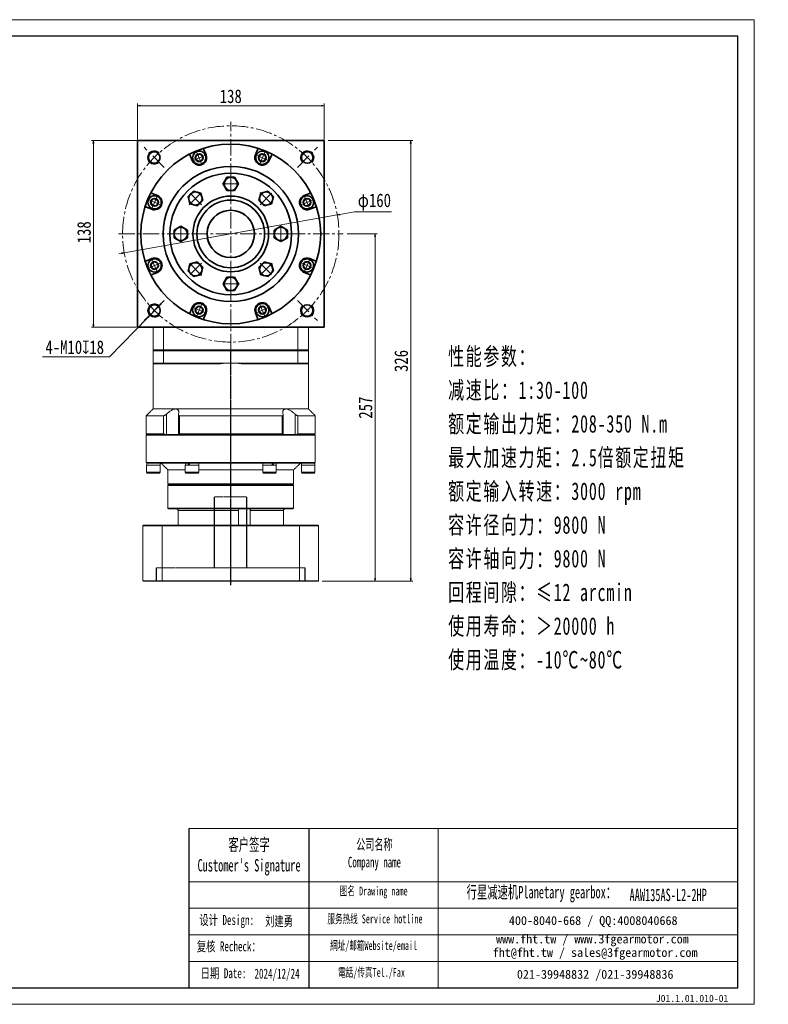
# Model space of a CAD drawing. Header units: millimetres. Extents: x -31 to 1014, y -27 to 702.
# Tile 5 of 5: x 461 to 1014, y -27 to 702. Entities that reach past the tile are written whole.
import ezdxf

# ---------------------------------------------------------------- set-up
doc = ezdxf.new("R2010")
doc.units = ezdxf.units.MM
doc.set_wipeout_variables(frame=1)
doc.linetypes.add('DASHED', pattern=[0.75, 0.5, -0.25])
doc.linetypes.add('点画线', pattern=[18, 12, -2, 2, -2])
doc.layers.add('6文字层', color=3, linetype='Continuous')
doc.layers.add('7标注层', color=4, linetype='Continuous')
for name, color, linetype, lineweight in [('SLD-0', 7, 'Continuous', 18), ('中心线层', 1, '点画线', 18), ('图框_外框线', 7, 'Continuous', 18), ('尺寸线层', 3, 'Continuous', 18), ('粗实线层', 7, 'Continuous', 35)]:
    doc.layers.add(name, color=color, linetype=linetype, lineweight=lineweight)
doc.styles.add('SLDTEXTSTYLE4', font='SimSun.ttf', dxfattribs={"width": 0.611111})
doc.styles.get("Standard").update_dxf_attribs({"font": 'SimSun.ttf'})
doc.styles.add('宋体', font='SimSun.ttf', dxfattribs={"width": 0.8})
doc.styles.add('标准', font='txt', dxfattribs={"width": 0.667})
doc.styles.add('样式 1', font='SimSun.ttf')
doc.dimstyles.new('A水平标注$0', dxfattribs={"dimtxt": 3.5, "dimasz": 2, "dimexe": 1.5, "dimexo": 3, "dimgap": 1.1, "dimtad": 1, "dimtoh": 1, "dimdec": 4, "dimdsep": 46, "dimtxsty": '宋体', "dimblk": 'OPEN', "dimcen": 3, "dimclrd": 3, "dimclre": 3, "dimclrt": 6, "dimadec": 0, "dimazin": 0, "dimtm": 1e-09, "dimtfac": 1, "dimtdec": 4, "dimtix": 1, "dimtmove": 0, "dimatfit": 3, "dimldrblk": 'OPEN', "dimfxl": 0, "dimlwd": 13, "dimlwe": 13, "dimarcsym": 0})
doc.dimstyles.new('D直径标注φ25', dxfattribs={"dimtxt": 3.5, "dimasz": 2, "dimexe": 1, "dimexo": 3, "dimtad": 1, "dimtoh": 1, "dimdec": 1, "dimdsep": 46, "dimtxsty": '宋体', "dimblk": 'OPEN', "dimcen": 3, "dimclrd": 3, "dimclre": 3, "dimclrt": 130, "dimadec": 0, "dimazin": 0, "dimtm": 1e-09, "dimtfac": 1, "dimtdec": 1, "dimtmove": 0, "dimatfit": 0, "dimldrblk": 'OPEN', "dimfxl": 0, "dimlwd": 13, "dimlwe": 13, "dimarcsym": 0})
doc.dimstyles.new('螺孔(M8-7H)', dxfattribs={"dimtxt": 3.5, "dimasz": 2, "dimexe": 1.25, "dimexo": 3, "dimtad": 1, "dimtoh": 1, "dimdec": 4, "dimdsep": 46, "dimtxsty": '宋体', "dimblk": 'OPEN', "dimcen": 3, "dimclrd": 3, "dimclre": 3, "dimclrt": 2, "dimadec": 0, "dimazin": 0, "dimtm": 1e-09, "dimtfac": 1, "dimtdec": 4, "dimtmove": 0, "dimatfit": 3, "dimldrblk": 'OPEN', "dimfxl": 0, "dimlwd": 9, "dimlwe": 9, "dimarcsym": 0})

# ---------------------------------------------------------------- blocks, each defined once
blk = doc.blocks.new('_Open')
at = {"color": 0, "linetype": 'ByBlock', "lineweight": -2}
for p, q in [((-1, 0.17), (0, 0)), ((-1, -0.17), (0, 0)), ((0, 0), (-1, 0))]:
    blk.add_line(p, q, dxfattribs=at)
blk = doc.blocks.new('*D11')
at = {"layer": 'Defpoints', "color": 0, "transparency": 16777216}
for p in [(550.14, 612.27), (515.29, 474.27), (550.14, 474.27)]:
    blk.add_point(p, dxfattribs=at)
at = {"layer": '尺寸线层', "color": 3, "lineweight": 13, "transparency": 16777216}
for p, q in [((547.14, 612.27), (513.79, 612.27)), ((515.29, 610.27), (515.29, 476.27)), ((547.14, 474.27), (513.79, 474.27))]:
    blk.add_line(p, q, dxfattribs=at)
at = {"layer": '尺寸线层', "color": 3, "lineweight": 13, "transparency": 16777216, "xscale": 2, "yscale": 2, "zscale": 2}
for p, rotation in [((515.29, 612.27), 90), ((515.29, 474.27), 270)]:
    blk.add_blockref('_Open', p, dxfattribs=dict(at, rotation=rotation))
at = {"layer": '尺寸线层', "color": 6, "transparency": 16777216, "insert": (508.4, 544.47), "char_height": 10, "attachment_point": 5, "rotation": 90, "style": '宋体', "bg_fill": 3, "box_fill_scale": 1.1, "bg_fill_color": 257, "bg_fill_transparency": 0}
blk.add_mtext('138', dxfattribs=at)
blk = doc.blocks.new('*D12')
at = {"layer": 'Defpoints', "color": 0, "transparency": 16777216}
for p in [(685.89, 638.15), (547.89, 610.01), (685.89, 610.01)]:
    blk.add_point(p, dxfattribs=at)
at = {"layer": '尺寸线层', "color": 3, "lineweight": 13, "transparency": 16777216}
for p, q in [((547.89, 613.01), (547.89, 639.65)), ((549.89, 638.15), (683.89, 638.15)), ((685.89, 613.01), (685.89, 639.65))]:
    blk.add_line(p, q, dxfattribs=at)
at = {"layer": '尺寸线层', "color": 3, "lineweight": 13, "transparency": 16777216, "xscale": 2, "yscale": 2, "zscale": 2, "rotation": 180}
blk.add_blockref('_Open', (547.89, 638.15), dxfattribs=at)
at = {"layer": '尺寸线层', "color": 3, "lineweight": 13, "transparency": 16777216, "xscale": 2, "yscale": 2, "zscale": 2}
blk.add_blockref('_Open', (685.89, 638.15), dxfattribs=at)
at = {"layer": '尺寸线层', "color": 6, "transparency": 16777216, "insert": (616.89, 645.04), "char_height": 10, "attachment_point": 5, "style": '宋体', "bg_fill": 3, "box_fill_scale": 1.1, "bg_fill_color": 257, "bg_fill_transparency": 0}
blk.add_mtext('138', dxfattribs=at)
blk = doc.blocks.new('*D20')
at = {"layer": 'Defpoints', "color": 0, "transparency": 16777216}
for p in [(695.65, 557.28), (538.12, 529.26)]:
    blk.add_point(p, dxfattribs=at)
at = {"layer": '尺寸线层', "color": 3, "lineweight": 13, "transparency": 16777216}
for p, q in [((538.12, 529.26), (695.65, 557.28)), ((708.46, 559.56), (697.62, 557.63)), ((735.71, 559.56), (708.46, 559.56)), ((536.16, 528.91), (534.19, 528.56))]:
    blk.add_line(p, q, dxfattribs=at)
at = {"layer": '尺寸线层', "color": 3, "lineweight": 13, "transparency": 16777216, "xscale": 2, "yscale": 2, "zscale": 2}
for p, rotation in [((695.65, 557.28), 190.0864135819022), ((538.12, 529.26), 10.08641358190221)]:
    blk.add_blockref('_Open', p, dxfattribs=dict(at, rotation=rotation))
at = {"layer": '尺寸线层', "color": 130, "transparency": 16777216, "insert": (723.09, 566.78), "char_height": 10, "attachment_point": 5, "style": '宋体', "bg_fill": 3, "box_fill_scale": 1.1, "bg_fill_color": 257, "bg_fill_transparency": 0}
blk.add_mtext('φ160', dxfattribs=at)
blk = doc.blocks.new('*X6')
at = {"layer": '中心线层', "linetype": '点画线', "lineweight": 18}
for p, q in [((-5.64, 0), (5.64, 0)), ((0, -5.64), (0, 5.64))]:
    blk.add_line(p, q, dxfattribs=at)
at = {"layer": '粗实线层'}
for p, q in [((-2.89, 0), (-1.44, 2.5)), ((-2.89, 0), (-1.44, -2.5)), ((-1.44, 2.5), (1.44, 2.5)), ((2.89, 0), (1.44, 2.5)), ((2.89, 0), (1.44, 2.5)), ((2.89, 0), (1.44, -2.5)), ((-1.44, -2.5), (1.44, -2.5))]:
    blk.add_line(p, q, dxfattribs=at)
blk.add_circle((0, 0), 2.89, dxfattribs=at)
for start, end in [(0, 180), (180, 360)]:
    blk.add_arc((0, 0), 4.89, start, end, dxfattribs=at)
blk = doc.blocks.new('*X8')
at = {"layer": '中心线层', "linetype": '点画线', "lineweight": 18}
for p, q in [((6.4, 0), (-6.4, 0)), ((0, -6.4), (0, 6.4))]:
    blk.add_line(p, q, dxfattribs=at)
at = {"layer": '粗实线层'}
for p, q in [((0, 5.65), (-4.89, 2.82)), ((-4.89, 2.82), (-4.89, -2.82)), ((4.89, 2.82), (0, 5.65)), ((4.89, 2.82), (4.89, -2.82)), ((-4.89, -2.82), (0, -5.65)), ((0, -5.65), (4.89, -2.82))]:
    blk.add_line(p, q, dxfattribs=at)
blk.add_circle((0, 0), 4.89, dxfattribs=at)
blk = doc.blocks.new('435GGHH_1')
at = {"layer": '粗实线层'}
for radius in [28, 25]:
    blk.add_circle((0, 0), radius, dxfattribs=at)
blk.add_wipeout([(-32.11, 0), (-32.11, 0.9), (-32.11, 2.82), (-34.56, 4.23), (-37, 5.65), (-39.45, 4.23), (-41.89, 2.82), (-41.89, 0.9), (-41.89, 0), (-41.89, -2.82), (-39.45, -4.23), (-37, -5.65), (-34.56, -4.23), (-32.11, -2.82)]).dxf.layer = '粗实线层'
blk.add_circle((0, 0), 45, dxfattribs=at)
blk.add_blockref('*X8', (-37, 0), dxfattribs=at)
for points in [[(0, 32.11), (0.9, 32.11), (2.82, 32.11), (4.23, 34.55), (5.65, 37), (4.23, 39.44), (2.82, 41.89), (0.9, 41.89), (0, 41.89), (-2.82, 41.89), (-4.23, 39.44), (-5.65, 37), (-4.23, 34.55), (-2.82, 32.11)], [(-22.71, 22.71), (-22.07, 23.34), (-20.71, 24.7), (-21.44, 27.43), (-22.17, 30.16), (-24.9, 30.89), (-27.62, 31.62), (-28.98, 30.26), (-29.62, 29.62), (-31.62, 27.62), (-30.89, 24.9), (-30.16, 22.17), (-27.43, 21.44), (-24.7, 20.71)], [(22.71, 22.71), (23.34, 22.07), (24.7, 20.71), (27.43, 21.44), (30.16, 22.17), (30.89, 24.9), (31.62, 27.62), (30.26, 28.98), (29.62, 29.62), (27.62, 31.62), (24.9, 30.89), (22.17, 30.16), (21.44, 27.43), (20.71, 24.7)], [(32.11, 0), (32.11, -0.9), (32.11, -2.82), (34.55, -4.23), (37, -5.65), (39.44, -4.23), (41.89, -2.82), (41.89, -0.9), (41.89, 0), (41.89, 2.82), (39.44, 4.23), (37, 5.65), (34.55, 4.23), (32.11, 2.82)], [(-22.71, -22.71), (-23.34, -22.07), (-24.7, -20.71), (-27.43, -21.44), (-30.16, -22.17), (-30.89, -24.9), (-31.62, -27.62), (-30.26, -28.98), (-29.62, -29.62), (-27.62, -31.62), (-24.9, -30.89), (-22.17, -30.16), (-21.44, -27.43), (-20.71, -24.7)], [(22.71, -22.71), (22.07, -23.34), (20.71, -24.7), (21.44, -27.43), (22.17, -30.16), (24.9, -30.89), (27.62, -31.62), (28.98, -30.26), (29.62, -29.62), (31.62, -27.62), (30.89, -24.9), (30.16, -22.17), (27.43, -21.44), (24.7, -20.71)], [(0, -32.11), (-0.9, -32.11), (-2.82, -32.11), (-4.23, -34.56), (-5.65, -37), (-4.23, -39.45), (-2.82, -41.89), (-0.9, -41.89), (0, -41.89), (2.82, -41.89), (4.23, -39.45), (5.65, -37), (4.23, -34.56), (2.82, -32.11)]]:
    blk.add_wipeout(points).dxf.layer = '粗实线层'
for p, rotation in [((0, 37), 270), ((-26.16, 26.16), 315.0000000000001), ((26.16, 26.16), 225.0000000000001), ((37, 0), 180), ((-26.16, -26.16), 45.00000000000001), ((26.16, -26.16), 135.0000000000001), ((0, -37), 90)]:
    blk.add_blockref('*X8', p, dxfattribs=dict(at, rotation=rotation))
blk = doc.blocks.new('*D28')
at = {"layer": 'Defpoints', "color": 0, "transparency": 16777216}
for p in [(685.89, 612.27), (749.95, 612.27), (681.49, 286.27)]:
    blk.add_point(p, dxfattribs=at)
at = {"layer": '尺寸线层', "color": 3, "lineweight": 13, "transparency": 16777216}
for p, q in [((688.89, 612.27), (751.45, 612.27)), ((749.95, 288.27), (749.95, 610.27)), ((684.49, 286.27), (751.45, 286.27))]:
    blk.add_line(p, q, dxfattribs=at)
at = {"layer": '尺寸线层', "color": 3, "lineweight": 13, "transparency": 16777216, "xscale": 2, "yscale": 2, "zscale": 2}
for p, rotation in [((749.95, 612.27), 90), ((749.95, 286.27), 270)]:
    blk.add_blockref('_Open', p, dxfattribs=dict(at, rotation=rotation))
at = {"layer": '尺寸线层', "color": 6, "transparency": 16777216, "insert": (742.95, 449.27), "char_height": 10, "attachment_point": 5, "rotation": 90, "style": '宋体', "bg_fill": 3, "box_fill_scale": 1.1, "bg_fill_color": 257, "bg_fill_transparency": 0}
blk.add_mtext('326', dxfattribs=at)
blk = doc.blocks.new('*D29')
at = {"layer": 'Defpoints', "color": 0, "transparency": 16777216}
for p in [(699.89, 543.27), (681.49, 286.27), (723.55, 286.27)]:
    blk.add_point(p, dxfattribs=at)
at = {"layer": '尺寸线层', "color": 3, "lineweight": 13, "transparency": 16777216}
for p, q in [((702.89, 543.27), (725.05, 543.27)), ((723.55, 541.27), (723.55, 288.27)), ((684.49, 286.27), (725.05, 286.27))]:
    blk.add_line(p, q, dxfattribs=at)
at = {"layer": '尺寸线层', "color": 3, "lineweight": 13, "transparency": 16777216, "xscale": 2, "yscale": 2, "zscale": 2}
for p, rotation in [((723.55, 543.27), 90), ((723.55, 286.27), 270)]:
    blk.add_blockref('_Open', p, dxfattribs=dict(at, rotation=rotation))
at = {"layer": '尺寸线层', "color": 6, "transparency": 16777216, "insert": (716.55, 414.77), "char_height": 10, "attachment_point": 5, "rotation": 90, "style": '宋体', "bg_fill": 3, "box_fill_scale": 1.1, "bg_fill_color": 257, "bg_fill_transparency": 0}
blk.add_mtext('257', dxfattribs=at)
blk = doc.blocks.new('*D30')
at = {"color": 3, "lineweight": 9, "transparency": 16777216}
for p, q in [((563.9, 490.19), (556.95, 483)), ((565.29, 491.63), (566.68, 493.07)), ((527.32, 452.31), (555.57, 481.56)), ((477.65, 452.31), (527.32, 452.31))]:
    blk.add_line(p, q, dxfattribs=at)
at = {"layer": 'Defpoints', "color": 0, "transparency": 16777216}
for p in [(563.9, 490.19), (556.95, 483)]:
    blk.add_point(p, dxfattribs=at)
at = {"color": 3, "lineweight": 9, "transparency": 16777216, "xscale": 2, "yscale": 2, "zscale": 2}
for p, rotation in [((563.9, 490.19), 226.002929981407), ((556.95, 483), 46.00292998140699)]:
    blk.add_blockref('_Open', p, dxfattribs=dict(at, rotation=rotation))
at = {"color": 2, "transparency": 16777216, "insert": (501.49, 459.41), "char_height": 10, "attachment_point": 5, "style": '宋体', "bg_fill": 3, "box_fill_scale": 1.1, "bg_fill_color": 257, "bg_fill_transparency": 0}
blk.add_mtext('4-M10{\\famgdt|b0|i0|c0|p0;x}{18}', dxfattribs=at)

msp = doc.modelspace()

# ---------------------------------------------------------------- linework, layer by layer
at = {"color": 7, "linetype": 'Continuous', "lineweight": 15}
for p, q in [((559.38816, 474.26863), (559.38816, 457.26863)), ((567.19158, 457.26863), (567.19158, 474.26863)), ((666.58474, 474.26863), (666.58474, 457.26863)), ((674.38816, 457.26863), (674.38816, 474.26863)), ((673.88816, 457.26863), (666.39826, 457.26863)), ((666.58474, 456.76863), (666.58474, 447.76863)), ((666.58474, 456.76863), (674.38816, 456.76863)), ((674.38816, 447.76863), (674.38816, 456.76863)), ((567.19158, 447.76863), (559.38816, 447.76863)), ((559.88816, 447.26863), (567.37806, 447.26863)), ((616.88816, 447.76863), (567.19158, 447.76863)), ((567.37806, 447.26863), (609.32179, 447.26863)), ((666.58474, 447.76863), (616.88816, 447.76863)), ((624.45454, 447.26863), (666.39826, 447.26863)), ((666.39826, 447.26863), (673.88816, 447.26863)), ((674.38816, 447.76863), (666.58474, 447.76863)), ((567.20416, 408.76863), (554.38816, 408.76863)), ((576.22952, 413.76863), (559.38816, 413.76863)), ((567.20416, 408.76863), (567.20416, 395.26863)), ((569.24293, 394.76863), (569.24293, 409.916)), ((657.5468, 413.76863), (576.22952, 413.76863)), ((654.80583, 408.76863), (578.97049, 408.76863)), ((578.97049, 395.26863), (578.97049, 408.76863)), ((654.80583, 408.76863), (654.80583, 395.26863)), ((674.38816, 413.76863), (657.5468, 413.76863)), ((664.5334, 409.916), (664.5334, 394.76863)), ((666.57217, 395.26863), (666.57217, 408.76863)), ((567.20416, 395.26863), (554.38816, 395.26863)), ((554.38816, 394.26863), (616.88816, 394.26863)), ((616.88816, 394.76863), (554.88816, 394.76863)), ((554.88816, 394.76863), (568.42553, 394.76863)), ((578.2181, 394.76863), (655.55822, 394.76863)), ((654.80583, 395.26863), (578.97049, 395.26863)), ((559.63816, 372.16863), (554.63816, 372.16863)), ((554.69816, 373.76863), (554.88816, 373.76863)), ((554.90424, 373.76863), (554.7853, 373.76863)), ((554.90424, 373.76863), (584.67342, 373.76863)), ((564.63816, 372.16863), (559.63816, 372.16863)), ((592.59329, 372.16863), (583.26316, 372.16863)), ((585.79316, 373.76863), (584.67342, 373.76863)), ((585.79316, 373.76863), (585.88816, 373.76863)), ((585.85831, 373.76863), (586.59316, 373.76863)), ((587.11898, 373.76863), (586.63673, 373.76863)), ((587.11898, 373.76863), (646.65734, 373.76863)), ((593.26316, 372.16863), (592.59329, 372.16863)), ((650.51316, 372.16863), (640.51316, 372.16863)), ((647.98316, 373.76863), (646.65734, 373.76863)), ((647.91802, 373.76863), (648.73959, 373.76863)), ((648.73959, 373.76863), (648.68472, 373.76863)), ((649.10291, 373.76863), (648.73959, 373.76863)), ((559.63816, 366.91863), (554.63816, 366.91863)), ((555.38816, 366.16863), (559.63816, 366.16863)), ((564.63816, 366.91863), (559.63816, 366.91863)), ((559.63816, 366.16863), (563.88816, 366.16863)), ((583.26316, 368.76863), (570.38816, 368.76863)), ((592.59329, 366.91863), (583.26316, 366.91863)), ((584.01316, 366.16863), (591.94377, 366.16863)), ((591.94377, 366.16863), (592.51316, 366.16863)), ((593.26316, 366.91863), (592.59329, 366.91863)), ((640.51316, 368.76863), (593.26316, 368.76863)), ((650.51316, 366.91863), (640.51316, 366.91863)), ((641.26316, 366.16863), (649.76316, 366.16863)), ((663.38816, 368.76863), (650.51316, 368.76863)), ((663.38816, 358.26863), (570.38816, 358.26863)), ((570.38816, 357.26863), (616.88816, 357.26863)), ((570.88816, 357.76863), (662.88816, 357.76863)), ((616.88816, 357.76863), (570.88816, 357.76863)), ((662.88816, 357.76863), (616.88816, 357.76863)), ((616.88816, 357.26863), (663.38816, 357.26863)), ((663.38816, 340.26863), (570.38816, 340.26863)), ((570.88816, 339.76863), (662.88816, 339.76863)), ((577.8874, 338.76863), (622.7166, 338.76863)), ((577.8874, 327.76863), (577.8874, 338.76863)), ((622.7166, 338.76863), (622.7166, 327.76863)), ((631.24801, 327.76863), (631.24801, 338.76863)), ((631.24801, 338.76863), (655.88893, 338.76863)), ((655.88893, 338.76863), (655.88893, 327.76863)), ((551.88816, 327.36863), (566.08216, 327.36863)), ((551.88816, 327.36863), (551.88816, 286.66863)), ((566.22013, 327.76863), (552.28816, 327.76863)), ((566.08216, 327.36863), (566.08216, 286.66863)), ((566.08216, 327.36863), (667.69417, 327.36863)), ((667.5562, 327.76863), (566.22013, 327.76863)), ((667.69417, 327.36863), (667.69417, 286.66863)), ((566.08216, 286.66863), (551.88816, 286.66863)), ((552.28816, 286.26863), (566.22013, 286.26863)), ((667.69417, 286.66863), (566.08216, 286.66863)), ((566.22013, 286.26863), (667.5562, 286.26863))]:
    msp.add_line(p, q, dxfattribs=at)
at = {"color": 1, "linetype": 'DASHED'}
msp.add_line((616.88816, 283.40471), (616.88816, 457.26863), dxfattribs=at)
at = {"color": 6, "linetype": 'DASHED', "lineweight": 15}
for p, q in [((604.88816, 348.76863), (628.88816, 348.76863)), ((561.88816, 296.26863), (671.88816, 296.26863))]:
    msp.add_line(p, q, dxfattribs=at)
at = {"color": 6, "linetype": 'DASHED'}
for p, q in [((604.88816, 296.26863), (604.88816, 348.76863)), ((628.88816, 296.26863), (628.88816, 348.76863)), ((561.88816, 286.26863), (561.88816, 296.26863)), ((671.88816, 286.26863), (671.88816, 296.26863))]:
    msp.add_line(p, q, dxfattribs=at)
msp.add_line((674.6788, 103.31722), (674.6788, -14.4309))
at = {"color": 7, "linetype": 'Continuous', "lineweight": 15}
for centre, radius, start, end in [((560.3098, 599.82735), 5, 43.21916255, 315.15915552), ((673.46652, 599.82735), 5, 313.19926813, 224.84084448), ((560.42775, 486.59216), 5, 46.75097942, 316.90020391), ((673.34857, 486.59216), 5, 133.24902058, 46.68136541), ((616.88816, 390.26863), 57.5, 90, 97.56142971), ((616.88816, 390.26863), 57.5, 82.43857029, 90), ((555.38816, 366.91863), 0.75, 180, 270), ((563.88816, 366.91863), 0.75, 270, 0), ((584.01316, 366.91863), 0.75, 180, 270), ((592.51316, 366.91863), 0.75, 270, 0), ((641.26316, 366.91863), 0.75, 180, 270), ((649.76316, 366.91863), 0.75, 270, 0), ((669.88816, 366.91863), 0.75, 180, 270)]:
    msp.add_arc(centre, radius, start, end, dxfattribs=at)
at = {"color": 7, "linetype": 'Continuous', "lineweight": 15, "extrusion": (0, 0, -1)}
for centre, major_axis, ratio, start_param, end_param in [((559.63816, 372.16863), (0, 8.55633), 0.577350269, 4.71238898, 4.900492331), ((559.63816, 373.76863), (0, 8.55633), 0.577350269, 4.618754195, 4.71238898), ((588.26316, 373.76863), (4.54557, 8.49348), 0.227735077, 4.403003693, 4.591107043), ((588.26316, 372.16863), (4.54557, 8.49348), 0.227735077, 4.591107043, 4.779210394), ((588.26316, 373.76863), (3.07332, 5.74255), 0.227735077, 4.466025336, 4.591107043), ((645.51316, 373.76863), (4.54557, 8.49348), 0.227735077, 1.44951439, 1.63761774), ((645.51316, 372.16863), (3.07332, 5.74255), 0.227735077, 1.32443269, 1.44951439), ((645.51316, 372.16863), (4.54557, 8.49348), 0.227735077, 1.261411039, 1.44951439)]:
    msp.add_ellipse(centre, major_axis=major_axis, ratio=ratio, start_param=start_param, end_param=end_param, dxfattribs=at)
at = {"color": 7, "linetype": 'Continuous', "lineweight": 15}
for points in [[(666.58474, 456.76863), (666.39826, 457.26863)], [(673.88816, 457.26863), (674.38816, 456.76863)], [(559.38816, 413.76863), (559.38816, 447.76863)], [(559.38816, 447.76863), (559.88816, 447.26863)], [(567.19158, 447.76863), (567.37806, 447.26863)], [(666.58474, 447.76863), (666.39826, 447.26863)], [(673.88816, 447.26863), (674.38816, 447.76863)], [(674.38816, 447.76863), (674.38816, 413.76863)], [(554.38816, 408.76863), (559.38816, 413.76863)], [(554.38816, 395.26863), (554.38816, 408.76863)], [(578.18386, 394.76863), (578.18386, 409.53853)], [(655.59247, 409.53884), (655.59247, 394.76863)], [(554.88816, 394.76863), (554.38816, 395.26863)], [(554.38816, 394.26863), (554.88816, 394.76863)], [(554.38816, 374.26863), (554.38816, 394.26863)], [(554.88816, 373.76863), (554.38816, 374.26863)], [(554.63816, 366.91863), (554.63816, 372.16863)], [(564.57816, 373.76863), (564.57816, 372.16863)], [(564.63816, 372.16863), (564.63816, 366.91863)], [(570.38816, 368.76863), (565.13816, 373.76863)], [(583.26316, 366.91863), (583.26316, 372.16863)], [(583.32316, 372.16863), (583.32316, 373.76863)], [(593.20316, 373.76863), (593.20316, 372.16863)], [(593.26316, 372.16863), (593.26316, 366.91863)], [(640.51316, 366.91863), (640.51316, 372.16863)], [(640.57316, 372.16863), (640.57316, 373.76863)], [(650.45316, 373.76863), (650.45316, 372.16863)], [(650.51316, 372.16863), (650.51316, 366.91863)], [(668.63816, 373.76863), (663.38816, 368.76863)], [(669.13816, 366.91863), (669.13816, 372.16863)], [(669.19816, 372.16863), (669.19816, 373.76863)], [(570.38816, 358.26863), (570.38816, 368.76863)], [(663.38816, 368.76863), (663.38816, 358.26863)], [(570.88816, 357.76863), (570.38816, 358.26863)], [(570.38816, 357.26863), (570.88816, 357.76863)], [(570.38816, 340.26863), (570.38816, 357.26863)], [(663.38816, 358.26863), (662.88816, 357.76863)], [(662.88816, 357.76863), (663.38816, 357.26863)], [(663.38816, 357.26863), (663.38816, 340.26863)], [(570.88816, 339.76863), (570.38816, 340.26863)], [(663.38816, 340.26863), (662.88816, 339.76863)], [(551.88816, 327.36863), (552.28816, 327.76863)], [(566.08216, 327.36863), (566.22013, 327.76863)], [(667.69417, 327.36863), (667.5562, 327.76863)], [(551.88816, 286.66863), (552.28816, 286.26863)], [(566.22013, 286.26863), (566.08216, 286.66863)], [(667.5562, 286.26863), (667.69417, 286.66863)]]:
    msp.add_open_spline(points, degree=1, dxfattribs=at)
for points, knots in [([(569.24293, 409.916), (568.98427, 409.69449), (568.55746, 409.32896), (567.93068, 408.96559), (567.49475, 408.79396), (567.28998, 408.77611), (567.20416, 408.76863)], [0, 0, 0, 0, 0.923658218, 1.524159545, 2.020218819, 2.378137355, 2.378137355, 2.378137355, 2.378137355]), ([(576.22952, 413.76863), (575.828, 413.73027), (574.99685, 413.65086), (573.66462, 413.09684), (572.4394, 412.40863), (570.95131, 411.40686), (569.93189, 410.51724), (569.24293, 409.916)], [0, 0, 0, 0, 1.493533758, 3.091577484, 4.322036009, 5.554470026, 8.123989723, 8.123989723, 8.123989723, 8.123989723]), ([(578.23488, 409.916), (578.28636, 410.14926), (578.38974, 410.61763), (578.44458, 411.33715), (578.38877, 412.06538), (578.17697, 412.70181), (577.83264, 413.19215), (577.41424, 413.51443), (576.90565, 413.71013), (576.49978, 413.7661), (576.26161, 413.76833), (576.22952, 413.76863)], [0, 0, 0, 0, 0.626246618, 1.257495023, 2.032414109, 2.823629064, 3.42820033, 4.048095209, 4.555440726, 5.077036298, 5.158257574, 5.158257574, 5.158257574, 5.158257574]), ([(578.97049, 408.76863), (578.90225, 408.77194), (578.7634, 408.77867), (578.59069, 408.83192), (578.44721, 408.91321), (578.32383, 409.03275), (578.23103, 409.19754), (578.18234, 409.41117), (578.17998, 409.65198), (578.21647, 409.82748), (578.23488, 409.916)], [0, 0, 0, 0, 0.165195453, 0.336098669, 0.501143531, 0.67031152, 0.899665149, 1.135559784, 1.381616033, 1.632058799, 1.632058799, 1.632058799, 1.632058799]), ([(655.54144, 409.916), (655.5632, 409.8058), (655.60734, 409.58223), (655.58139, 409.31505), (655.5025, 409.10936), (655.39781, 408.97098), (655.26003, 408.86766), (655.11325, 408.80699), (654.95944, 408.77414), (654.85734, 408.77048), (654.80583, 408.76863)], [0, 0, 0, 0, 0.312581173, 0.634124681, 0.837734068, 1.046108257, 1.214079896, 1.386575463, 1.508153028, 1.631948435, 1.631948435, 1.631948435, 1.631948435]), ([(657.5468, 413.76863), (657.36599, 413.75947), (656.99978, 413.74092), (656.53085, 413.5906), (656.12941, 413.35137), (655.75889, 412.96852), (655.47574, 412.41154), (655.33658, 411.66552), (655.34847, 410.82782), (655.47679, 410.22151), (655.54144, 409.916)], [0, 0, 0, 0, 0.468845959, 0.949596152, 1.451964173, 1.965089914, 2.734777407, 3.526210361, 4.335728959, 5.157885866, 5.157885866, 5.157885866, 5.157885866]), ([(664.5334, 409.916), (664.00675, 410.38093), (663.15522, 411.13267), (661.86512, 412.06493), (660.55094, 412.88202), (659.07601, 413.55767), (658.02157, 413.76421), (657.57927, 413.76833), (657.5468, 413.76863)], [0, 0, 0, 0, 1.982297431, 3.205120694, 4.453658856, 6.379550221, 7.997496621, 8.125663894, 8.125663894, 8.125663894, 8.125663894]), ([(666.57217, 408.76863), (666.4515, 408.78261), (666.21069, 408.81052), (665.70448, 409.03804), (665.12091, 409.40549), (664.73351, 409.74212), (664.5334, 409.916)], [0, 0, 0, 0, 0.48914015, 0.976123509, 1.653805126, 2.377879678, 2.377879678, 2.377879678, 2.377879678]), ([(567.20416, 395.26863), (567.3247, 395.25446), (567.56525, 395.2262), (568.00386, 395.03249), (568.28864, 394.85429), (568.42553, 394.76863)], [0, 0, 0, 0, 0.457440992, 0.912864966, 1.334419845, 1.334419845, 1.334419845, 1.334419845]), ([(578.2181, 394.76863), (578.26647, 394.87941), (578.35539, 395.08308), (578.6417, 395.24441), (578.87482, 395.26158), (578.97049, 395.26863)], [0, 0, 0, 0, 0.4023771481, 0.7397651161, 0.974629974, 0.974629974, 0.974629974, 0.974629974]), ([(654.80583, 395.26863), (654.93966, 395.25446), (655.20673, 395.2262), (655.452, 395.03249), (655.52374, 394.85429), (655.55822, 394.76863)], [0, 0, 0, 0, 0.33430891, 0.6671437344, 0.9752262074, 0.9752262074, 0.9752262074, 0.9752262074]), ([(665.35079, 394.76863), (665.53077, 394.87941), (665.86165, 395.08308), (666.28978, 395.24441), (666.48999, 395.26158), (666.57217, 395.26863)], [0, 0, 0, 0, 0.551089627, 1.013171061, 1.334838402, 1.334838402, 1.334838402, 1.334838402]), ([(577.8874, 338.76863), (577.87716, 338.87871), (577.8567, 339.09885), (577.69712, 339.39374), (577.4579, 339.62167), (577.18042, 339.74942), (576.98991, 339.76305), (576.91194, 339.76863)], [0, 0, 0, 0, 0.324175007, 0.648284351, 0.979229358, 1.316860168, 1.550819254, 1.550819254, 1.550819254, 1.550819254]), ([(622.68657, 339.64511), (622.6861, 339.63763), (622.68313, 339.59055), (622.69578, 339.40736), (622.71194, 339.11436), (622.71505, 338.88389), (622.7166, 338.76863)], [0, 0, 0, 0, 0.0513915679, 0.3237471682, 0.6004135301, 0.8771995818, 0.8771995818, 0.8771995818, 0.8771995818]), ([(631.24801, 338.76863), (631.25464, 338.87871), (631.26789, 339.09885), (631.36723, 339.39374), (631.50367, 339.62167), (631.64533, 339.74942), (631.72786, 339.76305), (631.76163, 339.76863)], [0, 0, 0, 0, 0.251379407, 0.502707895, 0.759337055, 1.021150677, 1.202572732, 1.202572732, 1.202572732, 1.202572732]), ([(656.86439, 339.76863), (656.84749, 339.76835), (656.72218, 339.76628), (656.48995, 339.71294), (656.20929, 339.5377), (656.00039, 339.27428), (655.90084, 339.00043), (655.89196, 338.82762), (655.88893, 338.76863)], [0, 0, 0, 0, 0.05070556, 0.376081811, 0.704498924, 1.040598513, 1.377079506, 1.551483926, 1.551483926, 1.551483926, 1.551483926])]:
    msp.add_open_spline(points, degree=3, knots=knots, dxfattribs=at)
at = {"layer": '7标注层', "color": 0}
msp.add_line((585.85624, 103.31722), (585.85624, -14.41077), dxfattribs=at)
at = {"layer": '中心线层'}
msp.add_line((666.12851, 494.02828), (680.98491, 479.17189), dxfattribs=at)
at = {"layer": '图框_外框线'}
for p, q in [((585.85624, 103.31722), (674.6788, 103.31722)), ((674.6788, 103.31722), (674.6788, -14.41077)), ((674.6788, 103.31722), (991.80088, 103.31722)), ((770.37914, 103.31722), (770.37914, -14.41077)), ((585.85624, 64.0313), (674.6788, 64.0313)), ((674.6788, 64.0313), (991.80088, 64.0313)), ((585.85624, 44.38834), (991.80088, 44.38834)), ((585.85624, 24.74538), (991.80088, 24.74538)), ((585.85624, 5.10241), (991.80088, 5.10241))]:
    msp.add_line(p, q, dxfattribs=at)
at = {"layer": '图框_外框线', "color": 3}
msp.add_lwpolyline([(-26.05192, -26.67406), (1004.06417, -26.67406), (1004.06417, 701.76517), (-26.05192, 701.76517)], close=True, dxfattribs=at)
at = {"layer": '图框_外框线', "color": 3, "lineweight": 25}
msp.add_lwpolyline([(35.26451, -14.41077), (991.80088, -14.41077), (991.80088, 689.50189), (35.26451, 689.50189)], close=True, dxfattribs=at)
at = {"layer": '粗实线层'}
for p, q in [((685.88816, 612.26863), (547.88816, 612.26863)), ((547.88816, 612.26863), (547.88816, 474.26863)), ((685.88816, 474.26863), (685.88816, 612.26863)), ((598.62581, 601.73004), (597.02746, 605.58879)), ((635.15051, 601.73004), (636.74886, 605.58879)), ((588.46314, 597.52052), (586.86479, 601.37927)), ((645.31319, 597.52052), (646.91154, 601.37927)), ((562.63627, 514.8436), (558.77752, 513.24525)), ((671.14005, 514.8436), (674.99881, 513.24525)), ((588.46314, 489.01674), (586.86479, 485.15798)), ((645.31319, 489.01674), (646.91154, 485.15798)), ((598.62581, 484.80722), (597.02746, 480.94847)), ((635.15051, 484.80722), (636.74886, 480.94847)), ((547.88816, 474.26863), (685.88816, 474.26863))]:
    msp.add_line(p, q, dxfattribs=at)
for centre, radius in [((616.88816, 543.26863), 66.5), ((560.3098, 599.82735), 4.25), ((673.46652, 599.82735), 4.25), ((560.42775, 486.59216), 4.25), ((673.34857, 486.59216), 4.25)]:
    msp.add_circle(centre, radius, dxfattribs=at)
for centre, radius, start, end in [((585.94091, 600.99659), 1, 22.49996994, 118.19528495), ((593.54447, 599.62528), 5.5, 202.5, 22.5), ((640.23185, 599.62528), 5.5, 157.5, 337.5), ((647.83542, 600.99659), 1, 61.80471506, 157.50003006), ((679.59101, 524.33181), 1, 247.49996994, 343.19528495), ((559.1602, 512.32138), 1, 112.49996994, 208.19528495), ((674.61613, 512.32138), 1, 331.80471506, 67.50003006), ((593.54447, 486.91198), 5.5, 337.5, 157.5), ((640.23185, 486.91198), 5.5, 22.5, 202.5), ((585.94091, 485.54067), 1, 241.80471506, 337.50003006), ((597.95134, 480.56578), 1, 157.49996994, 253.19528495), ((635.82498, 480.56578), 1, 286.80471506, 22.50003006), ((647.83542, 485.54067), 1, 202.49996994, 298.19528495)]:
    msp.add_arc(centre, radius, start, end, dxfattribs=at)

# ---------------------------------------------------------------- texts
at = {"layer": '6文字层', "insert": (931.22601, -19.65144), "char_height": 5.2536539, "width": 45.5012906, "attachment_point": 1, "style": '样式 1'}
msp.add_mtext('J01.1.01.010-01', dxfattribs=at)
at = {"layer": 'SLD-0', "color": 1, "attachment_point": 2}
for s, insert, char_height, width, style in [("{\\fSimSun|b1|i0|c134|p2;客户签字\\PCustomer's Signature}", (630.42062, 96.04917), 9.1667151, 114.0348812, 'SLDTEXTSTYLE4'), ('{\\fSimSun|b1|i0|c134|p2;公司名称\\PCompany name}', (723.13594, 95.56256), 7.8571844, 101.7260054, 'SLDTEXTSTYLE4'), ('{\\fSimSun|b1|i0|c134|p2;图名 Drawing name}', (722.59886, 60.4104), 6.5476537, 83.7358758, 'SLDTEXTSTYLE4'), ('{\\fSimSun|b1|i0|c134|p2;  \\H1.1667x;行星减速机Planetary gearbox\\fSimSun|b0|i0|c134|p2;：}', (843.30896, 60.91547), 7.8571844, 123.574968, 'SLDTEXTSTYLE4'), ('\\pt45.83358;{\\fSimSun|b1|i0|c134|p2;\\C256;AAW135AS-L2-2HP}', (940.38111, 58.82935), 9.1667151, 66.7105854, 'SLDTEXTSTYLE4'), ('{\\fNSimSun|b0|i0|c134|p49;设计 \\fNSimSun|b0|i0|c0|p49;Design\\fNSimSun|b0|i0|c134|p49;:}', (613.87844, 39.42005), 7.3551155, 55.5373839, '标准'), ('{\\fSimSun|b1|i0|c134|p2;刘建勇}', (652.56033, 38.52966), 7.3551155, 49.2580181, '标准'), ('{\\fSimSun|b1|i0|c134|p2;服务热线 Service hotline}', (723.52736, 39.82143), 6.5476537, 93.2898099, 'SLDTEXTSTYLE4'), ('{\\fNSimSun|b0|i0|c134|p49;复核 Recheck：}', (615.42944, 19.886), 7.3551155, 79.097807, '标准'), ('{\\fSimSun|b1|i0|c134|p2;網址/邮箱Website/email}', (722.50783, 20.09438), 6.5476537, 97.1059113, 'SLDTEXTSTYLE4'), ('{\\fNSimSun|b0|i0|c134|p49;日期 Date:}', (611.54303, 0.01555), 7.3551155, 47.8524423, '标准'), ('{\\fNSimSun|b0|i0|c134|p49;2024/12/24}', (651.1077, -0.3065), 7.3551155, 29.6116906, '标准'), ('{\\fSimSun|b1|i0|c134|p2;電話/传真Tel./Fax}', (721.04086, 0.21352), 6.5476537, 98.2738108, 'SLDTEXTSTYLE4')]:
    msp.add_mtext(s, dxfattribs=dict(at, insert=insert, char_height=char_height, width=width, style=style))
at = {"layer": 'SLD-0', "color": 1, "char_height": 6.5476537, "attachment_point": 2}
for s, insert, width in [('{\\fSimSun|b1|i0|c134|p2;400-8040-668 / QQ:4008040668}', (884.9295, 38.57033), 190.6376158), ('{\\fSimSun|b1|i0|c134|p2;www.fht.tw / www.3fgearmotor.com }', (884.32577, 24.93245), 190.852221), ('\\pt78.57184;{\\fSimSun|b1|i0|c134|p2;fht@fht.tw / sales@3fgearmotor.com }', (886.32124, 14.9621), 190.852221), ('{\\fSimSun|b1|i0|c134|p2;021-39948832 /021-39948836 }', (886.3897, -1.21808), 145.7301082)]:
    msp.add_mtext(s, dxfattribs=dict(at, insert=insert, width=width))
at = {"layer": '尺寸线层', "insert": (777.65474, 459.18302), "char_height": 13, "width": 239.7775382, "attachment_point": 1, "line_spacing_factor": 1.15057, "style": '标准'}
msp.add_mtext('{\\fNSimSun|b0|i0|c134|p49;\\T1.1;性能参数：\\P减速比：1:30-100\\P额定输出力矩：208-350 N.m\\P最大加速力矩：2.5倍额定扭矩\\P额定输入转速：3000 rpm\\P容许径向力：9800 N\\P容许轴向力：9800 N\\P回程间隙：≤12 arcmin\\P使用寿命：＞20000 h\\P使用温度：-10℃~80℃}', dxfattribs=at)

# ---------------------------------------------------------------- next in the draw order: dimensions: what is measured, and where the dimension line sits
at = {"layer": '尺寸线层'}
dim = msp.add_linear_dim(base=(515.28712, 474.26863), p1=(550.14238, 612.26863), p2=(550.14238, 474.26863), angle=270, dimstyle='A水平标注$0', override={"dimtxt": 10, "dimgap": 2, "dimblk": 'Open', "dimtfill": 1, "dimtfillclr": 256}, dxfattribs=at)
dim.commit()
dim.dimension.update_dxf_attribs({"geometry": '*D11', "text_midpoint": (515.28712, 544.46919), "dimtype": 160})

# ---------------------------------------------------------------- next in the draw order: linework, layer by layer
at = {"layer": '中心线层'}
for p, q in [((533.88816, 543.26863), (699.88816, 543.26863)), ((567.64781, 494.02828), (552.79142, 479.17189))]:
    msp.add_line(p, q, dxfattribs=at)
at = {"layer": '粗实线层'}
msp.add_arc((554.18532, 524.33181), 1, 196.80471506, 292.50003006, dxfattribs=at)

# ---------------------------------------------------------------- next in the draw order: dimensions: what is measured, and where the dimension line sits
at = {"layer": '尺寸线层'}
dim = msp.add_linear_dim(base=(685.88816, 638.15384), p1=(547.88816, 610.01441), p2=(685.88816, 610.01441), dimstyle='A水平标注$0', override={"dimtxt": 10, "dimgap": 2, "dimblk": 'Open', "dimtfill": 1, "dimtfillclr": 256}, dxfattribs=at)
dim.commit()
dim.dimension.update_dxf_attribs({"geometry": '*D12', "text_midpoint": (616.88816, 638.15384), "dimtype": 160})

# ---------------------------------------------------------------- next in the draw order: linework, layer by layer
at = {"layer": '中心线层'}
for p, q in [((616.88816, 457.26863), (616.88816, 626.26863)), ((567.64781, 592.50898), (552.79142, 607.36537)), ((666.12851, 592.50898), (680.98491, 607.36537))]:
    msp.add_line(p, q, dxfattribs=at)
msp.add_circle((616.88816, 543.26863), 80, dxfattribs=at)
at = {"layer": '粗实线层'}
for centre, start, end in [((597.95134, 605.97147), 106.80471506, 202.50003006), ((635.82498, 605.97147), 337.49996994, 73.19528495)]:
    msp.add_arc(centre, 1, start, end, dxfattribs=at)

# ---------------------------------------------------------------- next in the draw order: dimensions: what is measured, and where the dimension line sits
at = {"layer": '尺寸线层'}
dim = msp.add_diameter_dim_2p(p1=(538.12458, 529.25797), p2=(695.65174, 557.27929), dimstyle='D直径标注φ25', override={"dimtxt": 10, "dimgap": 2, "dimpost": 'φ<>', "dimblk": 'Open', "dimtfill": 1, "dimtfillclr": 256}, dxfattribs=at)
dim.commit()
dim.dimension.update_dxf_attribs({"geometry": '*D20', "text_midpoint": (708.4593, 559.55753), "dimtype": 163})

# ---------------------------------------------------------------- next in the draw order: linework, layer by layer
at = {"layer": '粗实线层'}
for p, q in [((562.63627, 571.69366), (558.77752, 573.292)), ((671.14005, 571.69366), (674.99881, 573.292)), ((558.42675, 561.53098), (554.568, 563.12933)), ((675.34957, 561.53098), (679.20833, 563.12933)), ((558.42675, 525.00628), (554.568, 523.40793)), ((675.34957, 525.00628), (679.20833, 523.40793))]:
    msp.add_line(p, q, dxfattribs=at)
msp.add_circle((616.88816, 543.26863), 50, dxfattribs=at)
for centre, radius, start, end in [((559.1602, 574.21588), 1, 151.80471506, 247.50003006), ((560.53151, 566.61232), 5.5, 247.5, 67.5), ((673.24481, 566.61232), 5.5, 112.5, 292.5), ((674.61613, 574.21588), 1, 292.49996994, 28.19528495), ((554.18532, 562.20545), 1, 67.49996994, 163.19528495), ((679.59101, 562.20545), 1, 16.80471506, 112.50003006), ((560.53151, 519.92494), 5.5, 292.5, 112.5), ((673.24481, 519.92494), 5.5, 67.5, 247.5)]:
    msp.add_arc(centre, radius, start, end, dxfattribs=at)

# ---------------------------------------------------------------- next in the draw order: block references
msp.add_blockref('435GGHH_1', (616.88816, 543.26863), dxfattribs=at)

# ---------------------------------------------------------------- next in the draw order: dimensions: what is measured, and where the dimension line sits
dim = msp.add_diameter_dim_2p(p1=(563.90086, 490.18904), p2=(556.95465, 482.99528), text='4-M<>{\\famgdt|b0|i0|c0|p0;x}{18}', dimstyle='螺孔(M8-7H)', override={"dimtxt": 10, "dimgap": 2, "dimtad": 1, "dimtih": 0, "dimtoh": 1, "dimdec": 4, "dimlfac": 1, "dimpost": '<>', "dimcen": 0, "dimse1": 0, "dimse2": 0, "dimsd1": 0, "dimsd2": 0, "dimtix": 0, "dimtofl": 1, "dimatfit": 3, "dimtvp": 0.1})
dim.commit()
dim.dimension.update_dxf_attribs({"geometry": '*D30', "text_midpoint": (501.48676, 452.30683), "dimtype": 163})

# ---------------------------------------------------------------- next in the draw order: wipeouts: each hides what was drawn before it
for points in [[(598.06224, 601.4966), (597.68426, 602.22803), (597.68426, 602.22803), (596.80212, 603.27217), (595.66545, 604.03136), (594.36306, 604.44628), (592.99671, 604.4845), (591.67315, 604.14305), (591.67315, 604.14305), (590.49581, 603.4486), (589.55668, 602.45541), (588.92914, 601.24109), (588.66222, 599.90051), (588.77678, 598.53843), (588.77678, 598.53843), (589.0267, 597.75396), (589.0267, 597.75396), (589.66498, 596.64844), (590.56763, 595.74578), (591.67315, 595.10751), (592.9062, 594.77711), (594.18275, 594.77711), (595.41579, 595.10751), (595.41579, 595.10751), (596.72027, 595.90689), (597.71388, 597.07026), (598.29936, 598.48373), (598.4194, 600.00894)], [(644.74962, 597.75396), (644.99954, 598.53843), (644.99954, 598.53843), (645.1141, 599.90051), (644.84718, 601.24109), (644.21964, 602.45541), (643.28051, 603.4486), (642.10317, 604.14305), (642.10317, 604.14305), (640.77962, 604.4845), (639.41326, 604.44628), (638.11087, 604.03136), (636.9742, 603.27217), (636.09207, 602.22803), (636.09207, 602.22803), (635.71408, 601.4966), (635.71408, 601.4966), (635.38369, 600.26355), (635.38369, 598.98701), (635.71408, 597.75396), (636.35235, 596.64844), (637.25501, 595.74578), (638.36053, 595.10751), (638.36053, 595.10751), (639.84819, 594.75035), (641.3734, 594.87039), (642.78687, 595.45587), (643.95024, 596.44948)], [(562.40283, 571.13009), (561.61836, 571.38001), (561.61836, 571.38001), (560.25628, 571.49457), (558.9157, 571.22765), (557.70138, 570.60011), (556.70819, 569.66098), (556.01374, 568.48364), (556.01374, 568.48364), (555.67229, 567.16008), (555.71051, 565.79373), (556.12543, 564.49134), (556.88462, 563.35467), (557.92876, 562.47254), (557.92876, 562.47254), (558.66019, 562.09455), (558.66019, 562.09455), (559.89324, 561.76415), (561.16978, 561.76415), (562.40283, 562.09455), (563.50835, 562.73282), (564.41101, 563.63547), (565.04928, 564.741), (565.04928, 564.741), (565.40644, 566.22865), (565.2864, 567.75387), (564.70092, 569.16734), (563.70731, 570.3307)], [(675.11614, 562.09455), (675.84756, 562.47254), (675.84756, 562.47254), (676.8917, 563.35467), (677.65089, 564.49134), (678.06581, 565.79373), (678.10404, 567.16008), (677.76258, 568.48364), (677.76258, 568.48364), (677.06813, 569.66098), (676.07494, 570.60011), (674.86062, 571.22765), (673.52005, 571.49457), (672.15797, 571.38001), (672.15797, 571.38001), (671.37349, 571.13009), (671.37349, 571.13009), (670.26797, 570.49182), (669.36532, 569.58916), (668.72704, 568.48364), (668.39665, 567.25059), (668.39665, 565.97404), (668.72704, 564.741), (668.72704, 564.741), (669.52643, 563.43652), (670.6898, 562.44291), (672.10327, 561.85743), (673.62848, 561.73739)], [(558.66019, 524.44271), (557.92876, 524.06472), (557.92876, 524.06472), (556.88462, 523.18259), (556.12543, 522.04592), (555.71051, 520.74353), (555.67229, 519.37717), (556.01374, 518.05362), (556.01374, 518.05362), (556.70819, 516.87628), (557.70138, 515.93715), (558.9157, 515.30961), (560.25628, 515.04269), (561.61836, 515.15725), (561.61836, 515.15725), (562.40283, 515.40717), (562.40283, 515.40717), (563.50835, 516.04544), (564.41101, 516.9481), (565.04928, 518.05362), (565.37968, 519.28667), (565.37968, 520.56321), (565.04928, 521.79626), (565.04928, 521.79626), (564.2499, 523.10074), (563.08653, 524.09435), (561.67306, 524.67983), (560.14785, 524.79986)], [(671.37349, 515.40717), (672.15797, 515.15725), (672.15797, 515.15725), (673.52005, 515.04269), (674.86062, 515.30961), (676.07494, 515.93715), (677.06813, 516.87628), (677.76258, 518.05362), (677.76258, 518.05362), (678.10404, 519.37717), (678.06581, 520.74353), (677.65089, 522.04592), (676.8917, 523.18259), (675.84756, 524.06472), (675.84756, 524.06472), (675.11614, 524.44271), (675.11614, 524.44271), (673.88309, 524.7731), (672.60654, 524.7731), (671.37349, 524.44271), (670.26797, 523.80444), (669.36532, 522.90178), (668.72704, 521.79626), (668.72704, 521.79626), (668.36989, 520.3086), (668.48992, 518.78339), (669.0754, 517.36992), (670.06901, 516.20655)], [(589.0267, 488.7833), (588.77678, 487.99882), (588.77678, 487.99882), (588.66222, 486.63674), (588.92914, 485.29617), (589.55668, 484.08185), (590.49581, 483.08866), (591.67315, 482.39421), (591.67315, 482.39421), (592.99671, 482.05275), (594.36306, 482.09098), (595.66545, 482.5059), (596.80212, 483.26509), (597.68426, 484.30923), (597.68426, 484.30923), (598.06224, 485.04065), (598.06224, 485.04065), (598.39264, 486.2737), (598.39264, 487.55025), (598.06224, 488.7833), (597.42397, 489.88882), (596.52132, 490.79147), (595.41579, 491.42975), (595.41579, 491.42975), (593.92814, 491.7869), (592.40293, 491.66687), (590.98945, 491.08139), (589.82609, 490.08778)], [(635.71408, 485.04065), (636.09207, 484.30923), (636.09207, 484.30923), (636.9742, 483.26509), (638.11087, 482.5059), (639.41326, 482.09098), (640.77962, 482.05275), (642.10317, 482.39421), (642.10317, 482.39421), (643.28051, 483.08866), (644.21964, 484.08185), (644.84718, 485.29617), (645.1141, 486.63674), (644.99954, 487.99882), (644.99954, 487.99882), (644.74962, 488.7833), (644.74962, 488.7833), (644.11135, 489.88882), (643.2087, 490.79147), (642.10317, 491.42975), (640.87012, 491.76014), (639.59358, 491.76014), (638.36053, 491.42975), (638.36053, 491.42975), (637.05605, 490.63036), (636.06244, 489.46699), (635.47696, 488.05352), (635.35693, 486.52831)]]:
    msp.add_wipeout(points).dxf.layer = '粗实线层'

# ---------------------------------------------------------------- next in the draw order: linework, layer by layer
at = {"color": 7, "linetype": 'Continuous', "lineweight": 15}
for p, q in [((559.38816, 456.76863), (567.19158, 456.76863)), ((559.38816, 456.76863), (559.38816, 447.76863)), ((567.37806, 457.26863), (559.88816, 457.26863)), ((567.19158, 456.76863), (666.58474, 456.76863)), ((567.19158, 447.76863), (567.19158, 456.76863)), ((666.39826, 457.26863), (567.37806, 457.26863))]:
    msp.add_line(p, q, dxfattribs=at)
for points in [[(559.38816, 456.76863), (559.88816, 457.26863)], [(567.19158, 456.76863), (567.37806, 457.26863)]]:
    msp.add_open_spline(points, degree=1, dxfattribs=at)
at = {"layer": '粗实线层'}
msp.add_line((559.38816, 457.26863), (674.38816, 457.26863), dxfattribs=at)
msp.add_circle((616.88816, 543.26863), 17.5, dxfattribs=at)
msp.add_arc((616.88816, 543.26863), 17.5, 106.6015496, 73.3984504, dxfattribs=at)

# ---------------------------------------------------------------- next in the draw order: block references
for p, rotation in [((593.54447, 599.62528), 22.5), ((640.23185, 599.62528), 337.5000000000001), ((560.53151, 566.61232), 67.50000000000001), ((673.24481, 566.61232), 292.5000000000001), ((560.53151, 519.92494), 112.5), ((673.24481, 519.92494), 247.5000000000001), ((593.54447, 486.91198), 157.5000000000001), ((640.23185, 486.91198), 202.4999999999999)]:
    msp.add_blockref('*X6', p, dxfattribs=dict(at, rotation=rotation))

# ---------------------------------------------------------------- next in the draw order: dimensions: what is measured, and where the dimension line sits
at = {"layer": '尺寸线层'}
dim = msp.add_linear_dim(base=(749.95466, 612.26863), p1=(681.48816, 286.26863), p2=(685.88816, 612.26863), angle=90, dimstyle='A水平标注$0', override={"dimtxt": 10, "dimgap": 2}, dxfattribs=at)
dim.commit()
dim.dimension.update_dxf_attribs({"geometry": '*D28', "text_midpoint": (742.95466, 449.26863)})

# ---------------------------------------------------------------- next in the draw order: dimensions: what is measured, and where the dimension line sits
dim = msp.add_linear_dim(base=(723.54728, 286.26863), p1=(699.88816, 543.26863), p2=(681.48816, 286.26863), angle=90, dimstyle='A水平标注$0', override={"dimtxt": 10, "dimgap": 2}, dxfattribs=at)
dim.commit()
dim.dimension.update_dxf_attribs({"geometry": '*D29', "text_midpoint": (716.54728, 414.76863)})

# ---------------------------------------------------------------- next in the draw order: linework, layer by layer
at = {"color": 7, "linetype": 'Continuous', "lineweight": 15}
for p, q in [((679.38816, 408.76863), (666.57217, 408.76863)), ((678.88816, 394.76863), (616.88816, 394.76863)), ((616.88816, 394.26863), (679.38816, 394.26863)), ((665.35079, 394.76863), (678.88816, 394.76863)), ((679.38816, 395.26863), (666.57217, 395.26863)), ((679.38816, 374.26863), (554.38816, 374.26863)), ((649.10291, 373.76863), (678.87208, 373.76863)), ((679.13816, 372.16863), (669.13816, 372.16863)), ((679.07816, 373.76863), (678.88816, 373.76863)), ((678.99102, 373.76863), (678.88816, 373.76863)), ((679.13816, 366.91863), (669.13816, 366.91863)), ((669.88816, 366.16863), (678.38816, 366.16863)), ((681.48816, 327.76863), (667.5562, 327.76863)), ((667.69417, 327.36863), (681.88816, 327.36863)), ((681.88816, 327.36863), (681.88816, 286.66863)), ((667.5562, 286.26863), (681.48816, 286.26863)), ((681.88816, 286.66863), (667.69417, 286.66863))]:
    msp.add_line(p, q, dxfattribs=at)
msp.add_arc((678.38816, 366.91863), 0.75, 270, 0, dxfattribs=at)
at = {"color": 7, "linetype": 'Continuous', "lineweight": 15, "extrusion": (0, 0, -1)}
for centre, start_param, end_param in [((674.13816, 373.76863), 1.570796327, 1.758899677), ((674.13816, 372.16863), 1.477161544, 1.570796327)]:
    msp.add_ellipse(centre, major_axis=(0, 8.55633), ratio=0.577350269, start_param=start_param, end_param=end_param, dxfattribs=at)
at = {"color": 7, "linetype": 'Continuous', "lineweight": 15}
for points in [[(674.38816, 413.76863), (679.38816, 408.76863)], [(679.38816, 408.76863), (679.38816, 395.26863)], [(679.38816, 395.26863), (678.88816, 394.76863)], [(678.88816, 394.76863), (679.38816, 394.26863)], [(679.38816, 394.26863), (679.38816, 374.26863)], [(679.38816, 374.26863), (678.88816, 373.76863)], [(679.13816, 372.16863), (679.13816, 366.91863)], [(681.48816, 327.76863), (681.88816, 327.36863)], [(681.48816, 286.26863), (681.88816, 286.66863)]]:
    msp.add_open_spline(points, degree=1, dxfattribs=at)

doc.saveas('drawing.dxf')
